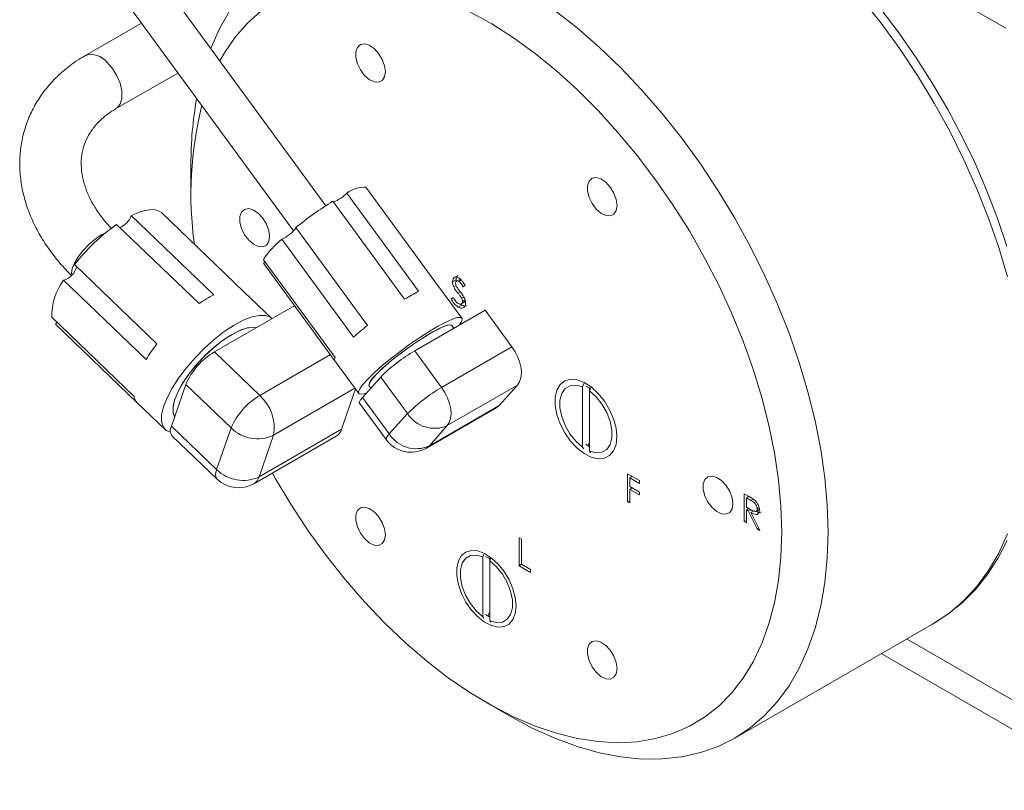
# Model space of a CAD drawing. Header units: inches. Extents: x 0.81 to 7.52, y 1.3 to 8.68.
# Tile 7 of 13: x 4.82 to 6.32, y 4.54 to 5.72. Entities that reach past the tile are written whole.
import ezdxf

# ---------------------------------------------------------------- set-up
doc = ezdxf.new("R2010")
doc.units = ezdxf.units.IN
doc.header["$MEASUREMENT"] = 0

msp = doc.modelspace()

# ---------------------------------------------------------------- linework, layer by layer
at = {"color": 7, "linetype": 'Continuous', "lineweight": 15}
for p, q in [((5.5303, 6.1609), (6.325, 5.7021)), ((5.2873, 5.4312), (5.0235, 5.7917)), ((4.9731, 5.7547), (5.238, 5.3927)), ((5.0059, 5.7099), (4.9196, 5.6601)), ((4.9664, 5.5789), (5.0616, 5.6338)), ((5.0814, 5.4943), (5.0814, 5.4535)), ((5.3484, 5.4597), (5.4578, 5.3101)), ((5.4289, 5.3009), (5.3195, 5.4504)), ((5.298, 5.4381), (5.4075, 5.2885)), ((5.1161, 5.295), (4.9903, 5.416)), ((5.0364, 5.4207), (5.1622, 5.2997)), ((4.968, 5.4027), (5.0938, 5.2817)), ((5.3506, 5.2482), (5.2412, 5.3978)), ((5.2199, 5.3799), (5.3294, 5.2303)), ((5.0295, 5.2204), (4.9037, 5.3413)), ((5.3014, 5.1992), (5.192, 5.3488)), ((5.1946, 5.3452), (5.1922, 5.3434)), ((5.1922, 5.3434), (5.3007, 5.1951)), ((4.8871, 5.3175), (5.0129, 5.1965)), ((5.4949, 5.2596), (5.4584, 5.3095)), ((5.4859, 5.3182), (5.4806, 5.3151)), ((5.4859, 5.3095), (5.4824, 5.3074)), ((5.4862, 5.3161), (5.4859, 5.3182)), ((5.4922, 5.3191), (5.4868, 5.316)), ((5.4939, 5.3178), (5.4902, 5.3157)), ((5.4998, 5.3093), (5.4967, 5.3074)), ((5.1627, 5.2992), (5.1622, 5.2997)), ((5.2047, 5.2589), (5.1627, 5.2992)), ((5.4787, 5.2885), (5.4817, 5.2908)), ((5.482, 5.2904), (5.4787, 5.2885)), ((5.4924, 5.2998), (5.4889, 5.2977)), ((5.4979, 5.2918), (5.4946, 5.2899)), ((5.2397, 5.2786), (5.1172, 5.2079)), ((5.4947, 5.2795), (5.4894, 5.2764)), ((5.4947, 5.2795), (5.4928, 5.2811)), ((5.4934, 5.281), (5.5001, 5.2848)), ((5.4997, 5.2873), (5.4958, 5.2851)), ((4.9947, 5.1399), (4.8689, 5.2608)), ((5.5304, 5.2715), (5.4231, 5.2096)), ((5.5304, 5.2715), (5.5712, 5.2157)), ((4.8771, 5.2529), (4.8746, 5.2503)), ((4.8746, 5.2503), (4.9994, 5.1303)), ((5.4825, 5.2439), (5.4793, 5.2482)), ((5.5712, 5.2157), (5.4639, 5.1538)), ((5.1172, 5.2079), (5.1863, 5.1414)), ((5.4231, 5.2096), (5.4639, 5.1538)), ((5.3011, 5.1944), (5.3376, 5.1445)), ((5.3431, 5.1385), (5.3711, 5.1696)), ((5.4119, 5.1137), (5.3711, 5.1696)), ((5.0515, 5.0947), (5.0735, 5.1583)), ((5.1426, 5.0919), (5.0735, 5.1583)), ((5.3532, 5.1559), (5.3557, 5.1525)), ((5.5799, 5.1574), (5.4726, 5.0954)), ((5.5799, 5.1574), (5.552, 5.1263)), ((5.681, 5.1597), (5.6789, 5.1544)), ((5.6789, 5.1544), (5.6789, 5.0627)), ((5.6921, 5.1549), (5.6895, 5.1483)), ((5.3325, 5.1514), (5.3113, 5.0898)), ((5.6895, 5.1528), (5.6895, 5.1483)), ((5.6895, 5.1483), (5.6895, 5.0566)), ((4.9999, 5.1298), (5.0418, 5.0895)), ((5.3384, 5.1299), (5.3793, 5.0741)), ((5.3431, 5.1385), (5.384, 5.0827)), ((5.552, 5.1263), (5.4447, 5.0643)), ((5.552, 5.1263), (5.548, 5.1231)), ((5.384, 5.0827), (5.4119, 5.1137)), ((5.4407, 5.0611), (5.548, 5.1231)), ((5.0515, 5.0947), (5.1206, 5.0283)), ((5.4726, 5.0954), (5.4447, 5.0643)), ((5.0522, 5.08), (5.1213, 5.0136)), ((5.1206, 5.0283), (5.1426, 5.0919)), ((5.1774, 5.0068), (5.3032, 5.0794)), ((5.3113, 5.0898), (5.1854, 5.0171)), ((5.2074, 5.0808), (5.1854, 5.0171)), ((5.6876, 5.0654), (5.6891, 5.0694)), ((5.6789, 5.0627), (5.681, 5.0598)), ((5.6895, 5.0566), (5.6916, 5.0537)), ((5.7478, 5.0218), (5.7657, 5.0114)), ((5.7478, 4.9793), (5.7478, 5.0218)), ((5.7549, 5.0177), (5.7511, 5.0155)), ((5.7511, 5.0155), (5.7511, 5.0024)), ((5.7657, 5.0071), (5.7511, 5.0155)), ((5.7531, 5.0167), (5.7531, 5.0187)), ((5.7657, 5.0114), (5.7657, 5.0071)), ((5.7511, 5.0024), (5.7657, 4.994)), ((5.7549, 5.0002), (5.7511, 4.9981)), ((5.7511, 4.9981), (5.7511, 4.9773)), ((5.7657, 4.9896), (5.7511, 4.9981)), ((5.7531, 4.9992), (5.7531, 5.0013)), ((5.7657, 4.994), (5.7657, 4.9896)), ((5.9258, 4.9914), (5.9332, 4.9872)), ((5.9258, 4.9489), (5.9258, 4.9914)), ((5.7511, 4.9812), (5.7478, 4.9793)), ((5.7511, 4.9773), (5.7478, 4.9793)), ((5.9329, 4.9873), (5.9291, 4.9852)), ((5.9291, 4.9852), (5.9291, 4.971)), ((5.936, 4.9812), (5.9291, 4.9852)), ((5.9311, 4.9863), (5.9311, 4.9884)), ((5.9395, 4.9832), (5.936, 4.9812)), ((5.9291, 4.971), (5.9359, 4.967)), ((5.9329, 4.9688), (5.9291, 4.9666)), ((5.9291, 4.9666), (5.9291, 4.947)), ((5.9318, 4.9651), (5.9291, 4.9666)), ((5.9311, 4.9678), (5.9311, 4.9698)), ((5.9356, 4.9672), (5.9318, 4.9651)), ((5.9454, 4.9376), (5.9318, 4.9651)), ((5.9412, 4.9658), (5.9359, 4.9627)), ((5.9359, 4.9627), (5.9494, 4.9353)), ((5.9389, 4.9645), (5.9381, 4.9661)), ((5.9433, 4.9644), (5.9485, 4.9674)), ((5.9486, 4.9703), (5.9457, 4.9686)), ((5.9291, 4.9508), (5.9258, 4.9489)), ((5.9291, 4.947), (5.9258, 4.9489)), ((5.9476, 4.9389), (5.9454, 4.9376)), ((5.9494, 4.9353), (5.9454, 4.9376)), ((5.5823, 4.924), (5.5856, 4.9221)), ((5.5823, 4.8815), (5.5823, 4.924)), ((5.5856, 4.9221), (5.5856, 4.884)), ((5.5284, 4.8991), (5.5269, 4.8951)), ((5.5269, 4.8951), (5.5269, 4.8035)), ((5.5391, 4.893), (5.5375, 4.889)), ((5.5375, 4.8923), (5.5375, 4.889)), ((5.5375, 4.889), (5.5375, 4.7974)), ((5.5856, 4.884), (5.5998, 4.8758)), ((5.5861, 4.8837), (5.5823, 4.8815)), ((5.5998, 4.8714), (5.5823, 4.8815)), ((5.5998, 4.8758), (5.5998, 4.8714)), ((5.5352, 4.8051), (5.5371, 4.8101)), ((5.5269, 4.8035), (5.5284, 4.8012)), ((5.5375, 4.7974), (5.5391, 4.7951)), ((5.9113, 4.6183), (6.2157, 4.794)), ((6.3692, 4.6567), (6.1735, 4.7697)), ((6.135, 4.7474), (6.4967, 4.5386)), ((5.5321, 4.6728), (5.5675, 4.6523))]:
    msp.add_line(p, q, dxfattribs=at)
at = {"color": 8, "linetype": 'Continuous', "lineweight": 15}
for p, q in [((4.9444, 5.3865), (4.9509, 5.3897)), ((5.2944, 5.2038), (5.1863, 5.1414)), ((5.3317, 5.1525), (5.2074, 5.0808)), ((5.4447, 5.0643), (5.4407, 5.0611))]:
    msp.add_line(p, q, dxfattribs=at)
at = {"color": 8, "linetype": 'Continuous', "lineweight": 15, "flags": 128}
for points in [[(6.3274, 5.3226), (6.3142, 5.3673), (6.2986, 5.4121), (6.2809, 5.4568), (6.2611, 5.5012), (6.2394, 5.5449), (6.2157, 5.5879), (6.1903, 5.6299), (6.1633, 5.6706), (6.1348, 5.7099), (6.1049, 5.7476)], [(4.9535, 5.6498), (4.9616, 5.6405), (4.9683, 5.6297), (4.9731, 5.6181), (4.9757, 5.6066), (4.9759, 5.5961), (4.9737, 5.5873), (4.9691, 5.5809), (4.9664, 5.5789)], [(4.8997, 5.3255), (4.8992, 5.328), (4.9002, 5.3351), (4.9036, 5.3436), (4.9093, 5.3531), (4.9169, 5.3629), (4.9257, 5.3721), (4.9351, 5.3802), (4.9444, 5.3865)], [(5.3793, 5.0741), (5.3792, 5.0743), (5.3794, 5.0761), (5.381, 5.079), (5.384, 5.0827)], [(6.2157, 4.794), (6.2157, 4.794), (6.2394, 4.8097), (6.2611, 4.8283), (6.2809, 4.8498), (6.2986, 4.8741), (6.3142, 4.9009), (6.3274, 4.9303)]]:
    msp.add_lwpolyline(points, dxfattribs=at)
at = {"color": 7, "linetype": 'Continuous', "lineweight": 15, "flags": 128}
for points in [[(5.1115, 5.6714), (5.1121, 5.6728), (5.1254, 5.7022), (5.1409, 5.729)], [(5.1881, 5.7282), (5.1675, 5.7098), (5.1489, 5.6885), (5.1325, 5.6646), (5.1254, 5.6524)], [(5.983, 4.933), (5.9817, 4.9722), (5.9781, 5.0125), (5.9719, 5.0539), (5.9634, 5.096), (5.9525, 5.1386), (5.9394, 5.1816), (5.924, 5.2246), (5.9064, 5.2674), (5.8868, 5.3098), (5.8653, 5.3516), (5.842, 5.3926), (5.817, 5.4324), (5.7904, 5.4709), (5.7624, 5.5079), (5.7331, 5.5432), (5.7028, 5.5766), (5.6715, 5.6079), (5.6395, 5.6369), (5.6068, 5.6635), (5.5738, 5.6876), (5.5405, 5.7089), (5.5072, 5.7274)], [(5.6367, 5.7294), (5.6709, 5.7026), (5.7045, 5.6732), (5.7374, 5.6416), (5.7695, 5.6077), (5.8005, 5.5719), (5.8304, 5.5342), (5.8589, 5.4949), (5.8859, 5.4541), (5.9113, 5.4122), (5.935, 5.3692), (5.9567, 5.3254), (5.9765, 5.2811), (5.9942, 5.2364), (6.0098, 5.1916), (6.023, 5.1469), (6.034, 5.1026), (6.0426, 5.0588), (6.0487, 5.0158), (6.0525, 4.9738), (6.0537, 4.933)], [(6.3265, 5.3695), (6.3123, 5.4118), (6.2961, 5.454), (6.278, 5.4959), (6.2581, 5.5373), (6.2364, 5.5781), (6.2132, 5.618), (6.1884, 5.6569), (6.1623, 5.6947), (6.1348, 5.731)], [(5.3781, 5.6358), (5.3769, 5.645), (5.3733, 5.6546), (5.3678, 5.6637), (5.361, 5.6711), (5.3535, 5.6761), (5.3463, 5.6782), (5.34, 5.6771), (5.3354, 5.6729), (5.333, 5.6661), (5.333, 5.6575), (5.3354, 5.6479), (5.34, 5.6385), (5.3463, 5.6301), (5.3535, 5.6238), (5.361, 5.6202), (5.3678, 5.6198), (5.3733, 5.6224), (5.3769, 5.628), (5.3781, 5.6358)], [(5.7317, 5.4317), (5.7305, 5.4409), (5.7269, 5.4505), (5.7214, 5.4596), (5.7146, 5.467), (5.7071, 5.472), (5.6999, 5.4741), (5.6936, 5.473), (5.689, 5.4688), (5.6866, 5.462), (5.6866, 5.4534), (5.689, 5.4438), (5.6936, 5.4344), (5.6999, 5.426), (5.7071, 5.4197), (5.7146, 5.4161), (5.7214, 5.4157), (5.7269, 5.4183), (5.7305, 5.4239), (5.7317, 5.4317)], [(4.9903, 5.416), (4.9979, 5.4195), (5.0051, 5.4222), (5.0118, 5.424), (5.018, 5.4251), (5.0237, 5.4252), (5.0286, 5.4246), (5.0329, 5.423), (5.0364, 5.4207)], [(5.2014, 5.3843), (5.2001, 5.3935), (5.1966, 5.4031), (5.1911, 5.4122), (5.1842, 5.4196), (5.1768, 5.4246), (5.1695, 5.4267), (5.1633, 5.4255), (5.1587, 5.4214), (5.1562, 5.4146), (5.1562, 5.406), (5.1587, 5.3964), (5.1633, 5.3869), (5.1695, 5.3786), (5.1768, 5.3723), (5.1842, 5.3687), (5.1911, 5.3682), (5.1966, 5.3709), (5.2001, 5.3764), (5.2014, 5.3843)], [(5.4584, 5.3095), (5.4583, 5.3097), (5.4578, 5.3101)], [(5.05, 5.0852), (5.0437, 5.088), (5.0388, 5.0936), (5.0363, 5.1017), (5.0366, 5.1119), (5.0394, 5.1241), (5.0449, 5.1378), (5.0526, 5.1526), (5.0626, 5.1681), (5.0744, 5.1837), (5.0876, 5.1991), (5.102, 5.2137), (5.117, 5.2271), (5.1322, 5.2389), (5.1471, 5.2487), (5.1613, 5.2563), (5.1743, 5.2614), (5.1858, 5.2638), (5.1954, 5.2635), (5.2028, 5.2605), (5.2047, 5.2589)], [(5.349, 5.145), (5.3481, 5.1447), (5.3417, 5.1433), (5.338, 5.144), (5.3371, 5.1469), (5.3391, 5.1517), (5.3439, 5.1583), (5.3513, 5.1666), (5.3611, 5.1761), (5.3728, 5.1865), (5.3861, 5.1975), (5.4005, 5.2087), (5.4155, 5.2196), (5.4305, 5.2299), (5.4449, 5.2392), (5.4584, 5.2472), (5.4703, 5.2535), (5.4803, 5.258), (5.4879, 5.2604), (5.493, 5.2607), (5.4953, 5.2589), (5.4947, 5.2551), (5.4913, 5.2493), (5.4909, 5.2488)], [(5.0564, 5.1089), (5.0542, 5.1145), (5.054, 5.1234), (5.0564, 5.1342), (5.0614, 5.1466), (5.0687, 5.16), (5.0782, 5.174), (5.0894, 5.188), (5.1019, 5.2014), (5.1152, 5.2138), (5.1289, 5.2247), (5.1423, 5.2337), (5.1549, 5.2403), (5.1664, 5.2444), (5.1762, 5.2459), (5.1819, 5.2452)], [(5.1819, 5.2452), (5.1775, 5.2458), (5.1679, 5.2448), (5.1567, 5.2411), (5.1442, 5.2348), (5.1308, 5.2262), (5.1172, 5.2155), (5.1038, 5.2033), (5.0912, 5.19), (5.0798, 5.1761), (5.07, 5.162), (5.0623, 5.1485), (5.057, 5.136), (5.0541, 5.1249), (5.054, 5.1157), (5.0565, 5.1088), (5.0567, 5.1085)], [(5.3532, 5.1559), (5.3528, 5.1569), (5.3539, 5.1608), (5.358, 5.1666), (5.3647, 5.1741), (5.3738, 5.1829), (5.385, 5.1926), (5.3976, 5.2028), (5.411, 5.2129), (5.4248, 5.2225), (5.4381, 5.2311), (5.4504, 5.2384), (5.4611, 5.244), (5.4697, 5.2476), (5.4758, 5.2491), (5.4791, 5.2484), (5.4793, 5.2482)], [(5.4793, 5.2482), (5.4778, 5.2491), (5.473, 5.2487), (5.4657, 5.2461), (5.4559, 5.2414), (5.4444, 5.235), (5.4315, 5.2269), (5.4179, 5.2178), (5.4042, 5.2078), (5.3911, 5.1977), (5.3792, 5.1877), (5.369, 5.1784), (5.361, 5.1702)], [(5.5712, 5.2157), (5.5762, 5.208), (5.5803, 5.1998), (5.5833, 5.1914), (5.5851, 5.1831), (5.5857, 5.1753), (5.585, 5.1682), (5.583, 5.1621), (5.5799, 5.1574)], [(5.7314, 5.0783), (5.7301, 5.0916), (5.7264, 5.1056), (5.7204, 5.1197), (5.7124, 5.1329), (5.7029, 5.1447), (5.6924, 5.1544), (5.6815, 5.1615), (5.6707, 5.1655), (5.6606, 5.1663), (5.6519, 5.1638), (5.6448, 5.1582), (5.6399, 5.1497), (5.6374, 5.1389), (5.6374, 5.1262), (5.6399, 5.1125), (5.6448, 5.0983), (5.6519, 5.0846), (5.6606, 5.0719), (5.6707, 5.0611), (5.6815, 5.0527), (5.6924, 5.0471), (5.7029, 5.0447), (5.7124, 5.0456), (5.7204, 5.0496), (5.7264, 5.0567), (5.7301, 5.0664), (5.7314, 5.0783)], [(5.6789, 5.0627), (5.6688, 5.0717), (5.6598, 5.083), (5.6524, 5.0957), (5.6472, 5.1092), (5.6445, 5.1224), (5.6445, 5.1344), (5.6472, 5.1445), (5.6524, 5.152), (5.6598, 5.1562), (5.6688, 5.1571), (5.6789, 5.1544)], [(5.6908, 5.152), (5.6891, 5.153), (5.684, 5.1556)], [(5.4639, 5.1538), (5.4689, 5.146), (5.473, 5.1378), (5.476, 5.1294), (5.4778, 5.1211), (5.4784, 5.1133), (5.4777, 5.1062), (5.4757, 5.1002), (5.4726, 5.0954)], [(5.6895, 5.1483), (5.6996, 5.1393), (5.7086, 5.128), (5.716, 5.1153), (5.7212, 5.1018), (5.7239, 5.0886), (5.7239, 5.0766), (5.7212, 5.0665), (5.716, 5.059), (5.7086, 5.0548), (5.6996, 5.0539), (5.6895, 5.0566)], [(5.3384, 5.1299), (5.3383, 5.1301), (5.3385, 5.132), (5.3401, 5.1348), (5.3431, 5.1385)], [(5.6838, 5.0672), (5.6891, 5.0637), (5.6895, 5.0634)], [(5.2056, 5.023), (5.2105, 5.0143), (5.2347, 4.9739), (5.2605, 4.9347), (5.2879, 4.8969), (5.3165, 4.8607), (5.3463, 4.8263), (5.3772, 4.794), (5.4088, 4.7638), (5.4412, 4.736), (5.474, 4.7106), (5.5072, 4.6879), (5.5405, 4.668), (5.5738, 4.6509), (5.6068, 4.6368), (5.6395, 4.6257), (5.6715, 4.6178), (5.7028, 4.613), (5.7331, 4.6113), (5.7624, 4.6128), (5.7904, 4.6175), (5.817, 4.6253), (5.842, 4.6363), (5.8653, 4.6503), (5.8868, 4.6672), (5.9064, 4.687), (5.924, 4.7096), (5.9394, 4.7348), (5.9525, 4.7626), (5.9634, 4.7926), (5.9719, 4.8249), (5.9781, 4.8592), (5.9817, 4.8953), (5.983, 4.933)], [(5.9085, 4.976), (5.9072, 4.9853), (5.9037, 4.9949), (5.8982, 5.0039), (5.8913, 5.0114), (5.8839, 5.0164), (5.8766, 5.0185), (5.8704, 5.0173), (5.8658, 5.0132), (5.8633, 5.0064), (5.8633, 4.9978), (5.8658, 4.9882), (5.8704, 4.9787), (5.8766, 4.9704), (5.8839, 4.9641), (5.8913, 4.9605), (5.8982, 4.96), (5.9037, 4.9627), (5.9072, 4.9682), (5.9085, 4.976)], [(5.3781, 4.9286), (5.3769, 4.9379), (5.3733, 4.9475), (5.3678, 4.9565), (5.361, 4.964), (5.3535, 4.969), (5.3463, 4.971), (5.34, 4.9699), (5.3354, 4.9658), (5.333, 4.959), (5.333, 4.9504), (5.3354, 4.9408), (5.34, 4.9313), (5.3463, 4.923), (5.3535, 4.9167), (5.361, 4.9131), (5.3678, 4.9126), (5.3733, 4.9153), (5.3769, 4.9208), (5.3781, 4.9286)], [(6.0537, 4.933), (6.0525, 4.8937), (6.0487, 4.856), (6.0426, 4.8201), (6.034, 4.7862), (6.023, 4.7545), (6.0098, 4.7252), (5.9942, 4.6983), (5.9765, 4.6741), (5.9567, 4.6526), (5.935, 4.634), (5.9113, 4.6183), (5.8859, 4.6056), (5.8589, 4.5961), (5.8304, 4.5897), (5.8005, 4.5865), (5.7695, 4.5864), (5.7374, 4.5896), (5.7045, 4.596), (5.6709, 4.6055), (5.6367, 4.6181), (5.6022, 4.6337), (5.5676, 4.6523), (5.5675, 4.6523)], [(6.2121, 4.792), (6.2131, 4.7925), (6.2366, 4.8075), (6.2585, 4.8251), (6.2785, 4.8452), (6.2967, 4.8677), (6.313, 4.8926), (6.3272, 4.9198)], [(5.5776, 4.82), (5.5764, 4.8328), (5.5728, 4.8463), (5.567, 4.8599), (5.5593, 4.8726), (5.5502, 4.884), (5.5401, 4.8933), (5.5296, 4.9001), (5.5192, 4.904), (5.5095, 4.9047), (5.501, 4.9024), (5.4943, 4.8969), (5.4895, 4.8888), (5.4871, 4.8784), (5.4871, 4.8662), (5.4895, 4.8529), (5.4943, 4.8393), (5.501, 4.8261), (5.5095, 4.8139), (5.5192, 4.8035), (5.5296, 4.7954), (5.5401, 4.79), (5.5502, 4.7877), (5.5593, 4.7885), (5.567, 4.7924), (5.5728, 4.7993), (5.5764, 4.8086), (5.5776, 4.82)], [(5.5269, 4.8035), (5.5168, 4.8124), (5.5078, 4.8237), (5.5004, 4.8365), (5.4952, 4.8499), (5.4925, 4.8631), (5.4925, 4.8752), (5.4952, 4.8853), (5.5004, 4.8927), (5.5078, 4.897), (5.5168, 4.8978), (5.5269, 4.8951)], [(5.5384, 4.8917), (5.5361, 4.8931), (5.5308, 4.8958)], [(5.5375, 4.889), (5.5476, 4.88), (5.5566, 4.8688), (5.564, 4.856), (5.5692, 4.8425), (5.5719, 4.8293), (5.5719, 4.8173), (5.5692, 4.8072), (5.564, 4.7998), (5.5566, 4.7955), (5.5476, 4.7947), (5.5375, 4.7974)], [(5.5308, 4.8073), (5.5361, 4.8038), (5.5375, 4.803)], [(5.7317, 4.7245), (5.7305, 4.7338), (5.7269, 4.7434), (5.7214, 4.7524), (5.7146, 4.7598), (5.7071, 4.7649), (5.6999, 4.7669), (5.6936, 4.7658), (5.689, 4.7617), (5.6866, 4.7549), (5.6866, 4.7463), (5.689, 4.7367), (5.6936, 4.7272), (5.6999, 4.7189), (5.7071, 4.7126), (5.7146, 4.709), (5.7214, 4.7085), (5.7269, 4.7112), (5.7305, 4.7167), (5.7317, 4.7245)]]:
    msp.add_lwpolyline(points, dxfattribs=at)
at = {"color": 8, "linetype": 'Continuous', "lineweight": 15}
for centre, radius, start, end in [((4.9296, 5.6324), 0.0295, 36.1768, 109.9456), ((5.1323, 5.0214), 0.0135, 149.6141, 215.5273), ((5.168, 5.0223), 0.0182, 301.1238, 343.408)]:
    msp.add_arc(centre, radius, start, end, dxfattribs=at)
at = {"color": 7, "linetype": 'Continuous', "lineweight": 15}
for centre, radius, start, end in [((5.6362, 5.4971), 0.5548, 169.8526, 180.2895), ((5.6328, 5.4488), 0.5515, 165.8077, 187.946), ((5.3473, 5.4131), 0.0466, 88.6762, 126.689), ((5.272, 5.4986), 0.0676, 293.5856, 314.6044), ((5.623, 4.9192), 0.6122, 122.0646, 128.5885), ((4.9594, 5.4281), 0.0332, 294.2054, 338.6018), ((5.1432, 5.1547), 0.3036, 125.253, 142.0824), ((5.1929, 5.4364), 0.0626, 295.517, 321.0742), ((5.2988, 5.2809), 0.1266, 128.5404, 147.5415), ((4.8795, 5.3448), 0.0283, 285.4085, 346.2902), ((4.9599, 5.2629), 0.091, 143.1733, 181.3429), ((5.1989, 5.1313), 0.1835, 116.8248, 124.9399), ((5.5923, 4.9931), 0.3484, 117.9582, 122.0365), ((5.6548, 4.8652), 0.4891, 128.4612, 131.7125), ((5.2316, 5.0615), 0.257, 141.8367, 148.3158), ((5.1721, 5.1154), 0.1076, 120.6807, 156.4613), ((5.5474, 4.9944), 0.2486, 120.0199, 135.1906), ((5.3054, 5.1965), 0.00478, 144.7735, 206.5922), ((5.3708, 5.1556), 0.0176, 123.7269, 178.8362), ((5.0129, 5.1429), 0.0184, 189.3861, 224.8973), ((5.2412, 5.0489), 0.1076, 120.6806, 156.4615), ((5.143, 5.0924), 0.0654, 349.7357, 48.5198), ((5.5883, 4.9385), 0.2486, 120.0199, 135.1906), ((5.453, 5.1401), 0.0488, 212.6895, 293.725), ((5.0632, 5.0879), 0.0135, 149.6143, 215.5274), ((5.183, 5.1329), 0.0576, 225.4343, 295.0593), ((5.2938, 5.095), 0.0182, 301.1238, 343.408), ((5.4251, 5.109), 0.0488, 212.6895, 293.725), ((5.4172, 5.1018), 0.047, 216.1953, 299.9973), ((5.161, 5.0693), 0.0576, 225.4343, 295.0593), ((5.1539, 5.0475), 0.047, 226.1265, 299.9973)]:
    msp.add_arc(centre, radius, start, end, dxfattribs=at)
for points, knots in [([(4.9196, 5.6601), (4.9153, 5.6575), (4.9036, 5.6505), (4.8861, 5.6371), (4.868, 5.6196), (4.8526, 5.6003), (4.84, 5.5796), (4.8305, 5.5577), (4.8239, 5.5349), (4.8203, 5.5113), (4.8198, 5.4873), (4.8223, 5.4631), (4.8278, 5.4389), (4.8363, 5.4148), (4.8477, 5.3911), (4.8619, 5.3681), (4.8785, 5.3464), (4.8914, 5.3322), (4.8985, 5.3254), (4.899, 5.3249)], [0, 0, 0, 0, 0.037416, 0.102866, 0.167834, 0.232062, 0.295582, 0.358529, 0.421122, 0.483588, 0.546146, 0.609042, 0.672464, 0.736512, 0.801196, 0.866449, 0.932152, 0.995176, 1, 1, 1, 1]), ([(4.9598, 5.3967), (4.9594, 5.3971), (4.9538, 5.4028), (4.9444, 5.4142), (4.933, 5.4309), (4.9242, 5.4479), (4.9181, 5.4647), (4.9145, 5.4812), (4.9135, 5.4973), (4.9151, 5.513), (4.9195, 5.5281), (4.9268, 5.5427), (4.9371, 5.5562), (4.9497, 5.568), (4.9601, 5.5752), (4.9658, 5.5786), (4.9664, 5.5789)], [0, 0, 0, 0, 0.005985, 0.083678, 0.16132, 0.239126, 0.317446, 0.396827, 0.478038, 0.561992, 0.64932, 0.739325, 0.828479, 0.914361, 0.990287, 1, 1, 1, 1]), ([(5.4806, 5.3151), (5.4808, 5.3167), (5.4811, 5.3199), (5.4836, 5.3222), (5.4868, 5.3227), (5.489, 5.3216), (5.4902, 5.321)], [0, 0, 0, 0, 0.279936, 0.559437, 0.779611, 1, 1, 1, 1]), ([(5.4859, 5.3182), (5.4861, 5.3198), (5.4863, 5.3228), (5.4881, 5.3241), (5.4889, 5.3247)], [0, 0, 0, 0, 0.54075, 1, 1, 1, 1]), ([(5.4902, 5.321), (5.4912, 5.3203), (5.4933, 5.3188), (5.4967, 5.3146), (5.4986, 5.3113), (5.4998, 5.3093)], [0, 0, 0, 0, 0.279553, 0.559703, 1, 1, 1, 1]), ([(5.4824, 5.3074), (5.4818, 5.3089), (5.4808, 5.3116), (5.4807, 5.314), (5.4806, 5.3151)], [0, 0, 0, 0, 0.559587, 1, 1, 1, 1]), ([(5.4889, 5.2977), (5.4875, 5.2994), (5.485, 5.3024), (5.4832, 5.3059), (5.4824, 5.3074)], [0, 0, 0, 0, 0.560659, 1, 1, 1, 1]), ([(5.4902, 5.3157), (5.4894, 5.316), (5.488, 5.3166), (5.4864, 5.3159), (5.4854, 5.3146), (5.4853, 5.3133), (5.4853, 5.3127)], [0, 0, 0, 0, 0.279313, 0.559071, 0.779518, 1, 1, 1, 1]), ([(5.4853, 5.3127), (5.4854, 5.3118), (5.4855, 5.3103), (5.4862, 5.3087), (5.4866, 5.308)], [0, 0, 0, 0, 0.559054, 1, 1, 1, 1]), ([(5.4866, 5.308), (5.4875, 5.3065), (5.4891, 5.3038), (5.4911, 5.3014), (5.4919, 5.3004)], [0, 0, 0, 0, 0.559018, 1, 1, 1, 1]), ([(5.4967, 5.3074), (5.4957, 5.3092), (5.4939, 5.3126), (5.4913, 5.3147), (5.4902, 5.3157)], [0, 0, 0, 0, 0.562046, 1, 1, 1, 1]), ([(5.4817, 5.2908), (5.4829, 5.2887), (5.485, 5.2851), (5.4879, 5.2829), (5.4892, 5.2819)], [0, 0, 0, 0, 0.560833, 1, 1, 1, 1]), ([(5.4946, 5.2899), (5.4936, 5.2915), (5.4918, 5.2942), (5.4898, 5.2967), (5.4889, 5.2977)], [0, 0, 0, 0, 0.559074, 1, 1, 1, 1]), ([(5.4919, 5.3004), (5.4934, 5.2986), (5.4959, 5.2955), (5.4979, 5.2919), (5.4987, 5.2904)], [0, 0, 0, 0, 0.560648, 1, 1, 1, 1]), ([(5.4958, 5.2851), (5.4958, 5.2859), (5.4957, 5.2875), (5.4949, 5.2892), (5.4946, 5.2899)], [0, 0, 0, 0, 0.559602, 1, 1, 1, 1]), ([(5.4987, 5.2904), (5.4993, 5.2889), (5.5003, 5.2862), (5.5004, 5.2837), (5.5005, 5.2826)], [0, 0, 0, 0, 0.5594662, 1, 1, 1, 1]), ([(5.4894, 5.2764), (5.4871, 5.2781), (5.4829, 5.2811), (5.48, 5.2863), (5.4787, 5.2885)], [0, 0, 0, 0, 0.559289, 1, 1, 1, 1]), ([(5.4892, 5.2819), (5.4901, 5.2815), (5.492, 5.2806), (5.4942, 5.2812), (5.4956, 5.2827), (5.4958, 5.2843), (5.4958, 5.2851)], [0, 0, 0, 0, 0.279988, 0.559745, 0.779963, 1, 1, 1, 1]), ([(5.5005, 5.2826), (5.5003, 5.2809), (5.4999, 5.2773), (5.4969, 5.2749), (5.4933, 5.2746), (5.4907, 5.2758), (5.4894, 5.2764)], [0, 0, 0, 0, 0.279548, 0.559225, 0.779475, 1, 1, 1, 1]), ([(5.5025, 5.2788), (5.5023, 5.2786), (5.5013, 5.2776), (5.4985, 5.2777), (5.496, 5.2789), (5.4947, 5.2795)], [0, 0, 0, 0, 0.126469, 0.562962, 1, 1, 1, 1]), ([(5.9332, 4.9872), (5.9348, 4.9863), (5.9376, 4.9847), (5.9403, 4.9827), (5.9416, 4.9818)], [0, 0, 0, 0, 0.56024, 1, 1, 1, 1]), ([(5.9457, 4.9686), (5.9456, 4.9693), (5.9455, 4.9706), (5.9448, 4.9727), (5.9438, 4.9747), (5.941, 4.9784), (5.9383, 4.9799), (5.936, 4.9812)], [0, 0, 0, 0, 0.125307, 0.250616, 0.375953, 0.50128, 1, 1, 1, 1]), ([(5.9416, 4.9818), (5.9427, 4.9807), (5.945, 4.9785), (5.9474, 4.9742), (5.9488, 4.9701), (5.9489, 4.9678), (5.949, 4.9667)], [0, 0, 0, 0, 0.279798, 0.5595, 0.779627, 1, 1, 1, 1]), ([(5.9359, 4.967), (5.9381, 4.9657), (5.941, 4.9641), (5.9438, 4.9646), (5.9452, 4.9657), (5.9455, 4.9674), (5.9457, 4.9686)], [0, 0, 0, 0, 0.499828, 0.625499, 0.751208, 1, 1, 1, 1]), ([(5.949, 4.9667), (5.9489, 4.9654), (5.9487, 4.9628), (5.9469, 4.9603), (5.9427, 4.9591), (5.9387, 4.9612), (5.9359, 4.9627)], [0, 0, 0, 0, 0.18712, 0.373979, 0.560912, 1, 1, 1, 1]), ([(5.9516, 4.9635), (5.9508, 4.9632), (5.9487, 4.9622), (5.9458, 4.9638), (5.9439, 4.9648)], [0, 0, 0, 0, 0.352827, 1, 1, 1, 1])]:
    msp.add_open_spline(points, degree=3, knots=knots, dxfattribs=at)

doc.saveas('drawing.dxf')
